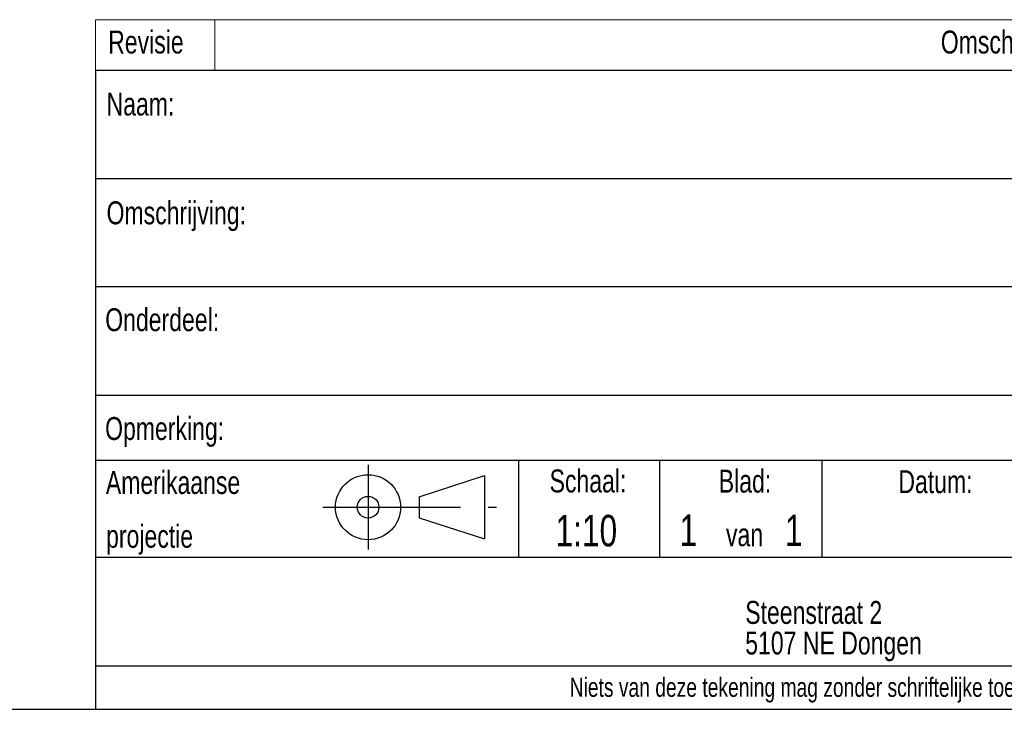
# Model space of a CAD drawing. Header units: millimetres. Extents: x 8 to 414, y 7 to 290.
# Tile 7 of 13: x 211 to 302, y 7 to 71. Entities that reach past the tile are written whole.
import ezdxf

# ---------------------------------------------------------------- set-up
doc = ezdxf.new("R2010")
doc.units = ezdxf.units.MM
doc.linetypes.add('CENTERX2', pattern=[20.32, 12.7, -2.54, 2.54, -2.54])
doc.layers.add('BEMATING', color=12, linetype='Continuous')
doc.layers.add('KADER', color=7, linetype='Continuous')
doc.styles.add('SLDTEXTSTYLE0', font='TXT', dxfattribs={"width": 0.75})

# ---------------------------------------------------------------- blocks, each defined once
blk = doc.blocks.new('SW_NOTE_0')
at = {"layer": 'KADER', "color": 0, "char_height": 2.11667, "attachment_point": 1, "style": 'SLDTEXTSTYLE0'}
for s, insert in [('Steenstraat 2', (0, 2.729)), ('5107 NE Dongen', (0, -0.094))]:
    blk.add_mtext(s, dxfattribs=dict(at, insert=insert))
blk = doc.blocks.new('SW_TABLEANNOTATION_0')
at = {"color": 0, "linetype": 'Continuous', "lineweight": 18}
for p, q in [((0, 0), (0, -4.648)), ((196, 0), (0, 0)), ((11, 0), (11, -4.648)), ((0, -4.648), (196, -4.648))]:
    blk.add_line(p, q, dxfattribs=at)
at = {"color": 0, "linetype": 'Continuous', "lineweight": 18, "attachment_point": 1, "style": 'SLDTEXTSTYLE0'}
for s, insert, char_height in [('Revisie', (1.159, -1.006), 2.1167), ('Omschrijving', (77.929, -1.006), 2.11667)]:
    blk.add_mtext(s, dxfattribs=dict(at, insert=insert, char_height=char_height))

msp = doc.modelspace()

# ---------------------------------------------------------------- linework, layer by layer
at = {"layer": 'BEMATING', "color": 250}
for p, q in [((243.118, 29.571), (243.118, 21.742)), ((247.819, 26.625), (253.872, 28.582)), ((253.872, 28.582), (253.872, 22.731)), ((247.819, 26.625), (247.819, 24.688)), ((247.819, 24.688), (253.872, 22.731))]:
    msp.add_line(p, q, dxfattribs=at)
at = {"layer": 'BEMATING', "color": 250, "linetype": 'CENTERX2'}
msp.add_line((238.952, 25.656), (254.952, 25.656), dxfattribs=at)
at = {"layer": 'BEMATING', "color": 250}
for radius in [3, 1]:
    msp.add_circle((243.118, 25.656), radius, dxfattribs=at)
at = {"layer": 'KADER'}
for p, q in [((218, 66), (414, 66)), ((218, 66), (218, 7)), ((218, 56), (414, 56)), ((338.964, 46), (218, 46)), ((218, 36), (414, 36)), ((218, 29.994), (414, 29.994)), ((270, 29.994), (270, 21)), ((285, 21), (285, 29.994)), ((396, 21), (218, 21)), ((218, 11), (414, 11)), ((8, 7), (414, 7))]:
    msp.add_line(p, q, dxfattribs=at)
at = {"layer": 'KADER', "color": 250}
msp.add_line((257, 29.994), (257, 21), dxfattribs=at)

# ---------------------------------------------------------------- block references
at = {"color": 7, "linetype": 'Continuous', "lineweight": 18}
msp.add_blockref('SW_TABLEANNOTATION_0', (218, 70.648), dxfattribs=at)
at = {"layer": 'KADER'}
msp.add_blockref('SW_NOTE_0', (277.897, 14.273), dxfattribs=at)

# ---------------------------------------------------------------- texts
at = {"layer": 'KADER', "style": 'SLDTEXTSTYLE0'}
for s, insert, char_height, attachment_point in [('Naam:', (219.01, 63.92), 2.1167, 1), ('Omschrijving:', (219.01, 53.882), 2.11667, 1), ('Onderdeel:', (218.886, 44.017), 2.1167, 1), ('Opmerking:', (218.877, 33.975), 2.1167, 1), ('Amerikaanse', (218.946, 28.994), 2.11667, 1), ('Schaal:', (263.401, 29.135), 2.1167, 2), ('Blad:', (277.876, 29.119), 2.1167, 2), ('Datum:', (292.017, 29.069), 2.1167, 1), ('projectie', (218.965, 24.03), 2.1167, 1), ('van', (277.834, 24.174), 2.1167, 2), ('Niets van deze tekening mag zonder schriftelijke toestemming gekopieerd, gereproduceerd of aan derden ter inzage gegeven worden.', (314.405, 9.923), 1.77, 2)]:
    msp.add_mtext(s, dxfattribs=dict(at, insert=insert, char_height=char_height, attachment_point=attachment_point))
at = {"layer": 'KADER', "color": 250, "style": 'SLDTEXTSTYLE0'}
for s, insert, char_height, attachment_point in [('1:10', (263.247, 24.947), 2.9104, 2), ('1', (271.834, 24.982), 2.91, 1), ('1', (281.563, 24.977), 2.91, 1)]:
    msp.add_mtext(s, dxfattribs=dict(at, insert=insert, char_height=char_height, attachment_point=attachment_point))

doc.saveas('drawing.dxf')
